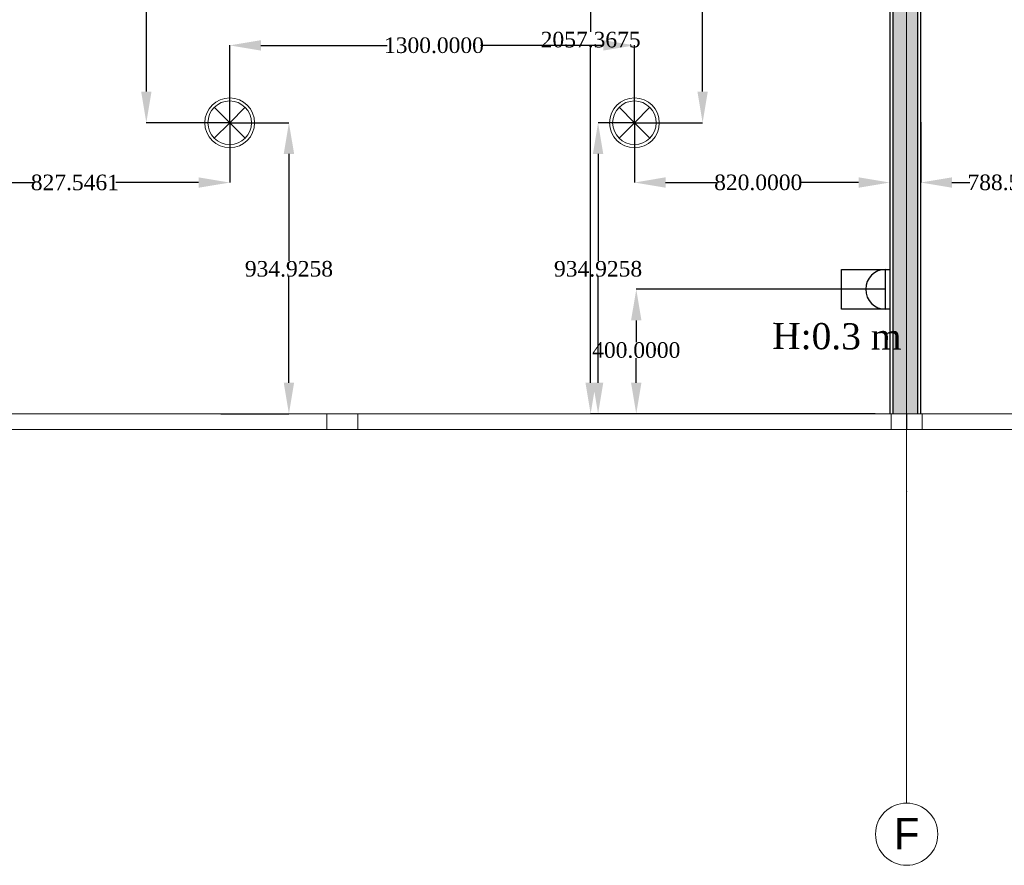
# Model space of a CAD drawing. Header units: millimetres. Extents: x 0 to 88385, y 0 to 41127.
# Tile 103 of 244: x 64383 to 67545, y 11503 to 14219. Entities that reach past the tile are written whole.
import ezdxf
from ezdxf.enums import TextEntityAlignment as Align

# ---------------------------------------------------------------- set-up
doc = ezdxf.new("R2010")
doc.units = ezdxf.units.MM
doc.header["$MEASUREMENT"] = 0
for name, color, linetype in [('- განათება', 7, 'Continuous'), ('- საშტეფცელო როზეტები', 7, 'Continuous'), ('New_Structural - Bearing', 7, 'Continuous'), ('Structural - Bearing', 7, 'Continuous'), ('Structural - Grid', 7, 'Continuous')]:
    doc.layers.add(name, color=color, linetype=linetype)
for name, color, linetype, lineweight in [('Archicad Windows_Pen_No__1', 7, 'Continuous', 13), ('New_Structural - Bearing_Pen_No__1', 7, 'Continuous', 13), ('Structural - Bearing_Pen_No__1', 7, 'Continuous', 13)]:
    doc.layers.add(name, color=color, linetype=linetype, lineweight=lineweight)
for name, color, linetype, lineweight, true_color in [('New_Interior - Lamp_Pen_No__77', 7, 'Continuous', 20, 0xffeb28), ('New_Structural - Bearing_Pen_No__5', 7, 'Continuous', 25, 0x40a5ff), ('New_Structural - Bearing_Pen_No__57', 7, 'Continuous', 25, 0xdcd214), ('Structural - Grid_Pen_No__81', 7, 'Continuous', 20, 0x6a6a6a)]:
    doc.layers.add(name, color=color, linetype=linetype, lineweight=lineweight, true_color=true_color)
doc.styles.add('GENERATED_STYLE_2', font='txt')
doc.styles.get("Standard").update_dxf_attribs({"font": 'sylfaen.ttf'})
doc.dimstyles.get("Standard").update_dxf_attribs({"dimtxt": 0.18, "dimasz": 0.18, "dimexe": 0.18, "dimexo": 0.0625, "dimgap": 0.09, "dimtad": 0, "dimtih": 1, "dimtoh": 1, "dimdec": 4, "dimzin": 0, "dimdsep": 46, "dimtxsty": 'Standard', "dimcen": 0.09, "dimadec": 0, "dimazin": 0, "dimtfac": 1, "dimtdec": 4, "dimtofl": 0, "dimtmove": 0, "dimatfit": 3, "dimfxl": 1, "dimtolj": 1, "dimtzin": 0, "dimarcsym": 0})

# ---------------------------------------------------------------- blocks, each defined once
blk = doc.blocks.new('Slab_1', base_point=(2744.3, 12903.1))
at = {"layer": 'Structural - Bearing_Pen_No__1', "color": 7, "linetype": 'Continuous', "lineweight": 13, "flags": 128}
blk.add_lwpolyline([(2744.3, 12903.1), (2744.3, 39238), (-9233.8, 39238), (-16833.8, 39238), (-23183.8, 39238), (-23183.8, 32838), (-47183.8, 32838), (-47183.8, 12903.1)], close=True, dxfattribs=at)
blk = doc.blocks.new('Horizontal Multi-Sash Window_7')
at = {"layer": 'Archicad Windows_Pen_No__1', "color": 7, "linetype": 'Continuous', "lineweight": 13}
for p, q in [((-8951.5, 0), (8951.5, 0)), ((7211.2, 0), (8901.5, 0)), ((8901.5, -50), (8901.5, 0)), ((8901.5, 0), (8951.5, 0)), ((8951.5, 0), (8951.5, -50)), ((8951.5, 0), (8951.5, -50)), ((-8951.5, -50), (8951.5, -50)), ((8901.5, -50), (7211.2, -50)), ((8951.5, -50), (8901.5, -50))]:
    blk.add_line(p, q, dxfattribs=at)
blk = doc.blocks.new('Horizontal Multi-Sash Window_8')
at = {"layer": 'Archicad Windows_Pen_No__1', "color": 7, "linetype": 'Continuous', "lineweight": 13}
for p, q in [((-9062.6, 0), (9062.6, 0)), ((-9062.6, 0), (-9012.6, 0)), ((-9062.6, 0), (-9062.6, -50)), ((-9062.6, 0), (-9062.6, -50)), ((-9012.6, 0), (-9012.6, -50)), ((-9012.6, 0), (-7300, 0)), ((-7300, -50), (-7300, 0)), ((-7300, 0), (-7250, 0)), ((-7250, 0), (-7200, 0)), ((-7200, 0), (-7200, -50)), ((-7200, 0), (-5487.5, 0)), ((-9062.6, -50), (9062.6, -50)), ((-9012.6, -50), (-9062.6, -50)), ((-7300, -50), (-9012.6, -50)), ((-7250, -50), (-7300, -50)), ((-7200, -50), (-7250, -50)), ((-5487.5, -50), (-7200, -50))]:
    blk.add_line(p, q, dxfattribs=at)
blk = doc.blocks.new('Wall_7', base_point=(2744.3, 12903.1))
at = {"layer": 'Archicad Windows_Pen_No__1', "color": 7, "linetype": 'Continuous', "lineweight": 13, "xscale": -1, "zscale": 1000}
for name, p in [('Horizontal Multi-Sash Window_8', (-26071.2, 12953.1)), ('Horizontal Multi-Sash Window_7', (-8057.2, 12953.1))]:
    blk.add_blockref(name, p, dxfattribs=at)
blk = doc.blocks.new('Wall_54', base_point=(-16963.2, 12903.1))
at = {"layer": 'New_Structural - Bearing_Pen_No__57', "linetype": 'Continuous', "lineweight": 25, "true_color": 0xdcd214}
blk.add_hatch(color=52, dxfattribs=at).paths.add_polyline_path([(-16973.2, 12953.1), (-16973.2, 14438), (-17053.2, 14438), (-17053.2, 12953.1)])
at = {"layer": 'New_Structural - Bearing_Pen_No__1', "color": 7, "linetype": 'Continuous', "lineweight": 13, "flags": 128}
for points in [[(-17053.2, 12953.1), (-17063.2, 12953.1)], [(-16973.2, 12953.1), (-17053.2, 12953.1)], [(-16963.2, 12953.1), (-16973.2, 12953.1)]]:
    blk.add_lwpolyline(points, dxfattribs=at)
at = {"layer": 'New_Structural - Bearing_Pen_No__5', "color": 161, "linetype": 'Continuous', "lineweight": 25, "true_color": 0x40a5ff}
for p, q in [((-17053.2, 14438), (-17053.2, 12953.1)), ((-16973.2, 12953.1), (-16973.2, 14438))]:
    blk.add_line(p, q, dxfattribs=at)
at = {"layer": 'New_Structural - Bearing_Pen_No__5', "color": 161, "linetype": 'Continuous', "lineweight": 25, "true_color": 0x40a5ff, "flags": 128}
for points in [[(-17063.2, 14438), (-17063.2, 12953.1)], [(-16963.2, 12953.1), (-16963.2, 14438)]]:
    blk.add_lwpolyline(points, dxfattribs=at)
blk = doc.blocks.new('Standard grid marker_2')
at = {"layer": 'Structural - Grid_Pen_No__81', "color": 251, "linetype": 'Continuous', "lineweight": 20, "true_color": 0x6a6a6a}
for q in [(0, 0), (27734.9, 0)]:
    blk.add_line((1000, 0), q, dxfattribs=at)
blk.add_circle((-100, 0), 100, dxfattribs=at)
blk.add_point((1000, 0), dxfattribs=at)
blk.add_point((1000, 0), dxfattribs=at)
at = {"layer": 'Structural - Grid_Pen_No__81', "color": 251, "lineweight": 20, "true_color": 0x6a6a6a, "style": 'GENERATED_STYLE_2'}
for tag, p in [('AC_MarkerText_1_0', (-1.5, -46.7)), ('AC_MarkerText_1_1', (28933.4, -46.7))]:
    blk.add_attdef(tag, text='', height=100, rotation=270, dxfattribs=at).set_placement(p, align=Align.TOP_CENTER)
blk = doc.blocks.new('- საშტეფცელო როზეტი IP22')
at = {"layer": '- საშტეფცელო როზეტები', "color": 5}
for p, q in [((8536.7, 3822.7), (8536.7, 3888.1)), ((8472.6, 3758.6), (8600.9, 3758.6))]:
    blk.add_line(p, q, dxfattribs=at)
blk.add_arc((8536.7, 3758.6), 64.1, 0, 180, dxfattribs=at)
blk = doc.blocks.new('1 ჩარჩო')
at = {"layer": '- საშტეფცელო როზეტები', "color": 5}
blk.add_lwpolyline([(7775.1, 3905.1), (7903.3, 3905.1), (7903.3, 3750.1), (7775.1, 3750.1)], close=True, dxfattribs=at)
blk = doc.blocks.new('Recessed Spot')
at = {"layer": 'New_Interior - Lamp_Pen_No__77', "color": 2, "linetype": 'Continuous', "lineweight": 20, "true_color": 0xffeb28}
for q in [(-49.5, 49.5), (49.5, 49.5), (-49.5, -49.5), (49.5, -49.5)]:
    blk.add_line((0, 0), q, dxfattribs=at)
at = {"layer": 'New_Interior - Lamp_Pen_No__77', "color": 2, "linetype": 'Continuous', "lineweight": 20, "true_color": 0xffeb28, "flags": 128}
blk.add_lwpolyline([(80, 0, 1), (-80, 0, 1)], format="xyb", close=True, dxfattribs=at)
at = {"layer": 'New_Interior - Lamp_Pen_No__77', "color": 2, "linetype": 'Continuous', "lineweight": 20, "true_color": 0xffeb28}
blk.add_circle((0, 0), 70, dxfattribs=at)
blk = doc.blocks.new('*D555')
at = {"layer": '- საშტეფცელო როზეტები', "color": 0, "lineweight": -2, "transparency": 16777216}
for p, q in [((67164, 13353.1), (66362.8, 13353.1)), ((66363, 13253.1), (66363, 13183.1)), ((66363, 13053.1), (66363, 13131.9)), ((67130.4, 12953.1), (66362.8, 12953.1))]:
    blk.add_line(p, q, dxfattribs=at)
at = {"layer": '- საშტეფცელო როზეტები', "color": 0, "transparency": 16777216}
for points in [[(66346.3, 13253.1), (66379.7, 13253.1), (66363, 13353.1)], [(66346.3, 13053.1), (66379.7, 13053.1), (66363, 12953.1)]]:
    blk.add_solid(points, dxfattribs=at)
at = {"layer": 'Defpoints', "color": 0, "transparency": 16777216}
for p in [(66363, 13353.1), (67164.1, 13353.1), (67130.5, 12953.1)]:
    blk.add_point(p, dxfattribs=at)
at = {"layer": '- საშტეფცელო როზეტები', "color": 0, "transparency": 16777216, "insert": (66363, 13157.5), "char_height": 50, "attachment_point": 5}
blk.add_mtext('\\A1;{\\fSylfaen|b0|i0|c0|p18;400.0000}', dxfattribs=at)
blk = doc.blocks.new('*D556')
at = {"layer": '- საშტეფცელო როზეტები', "color": 0, "lineweight": -2, "transparency": 16777216}
for p, q in [((66964.1, 15010.4), (66216.3, 15010.4)), ((66216.5, 14910.4), (66216.5, 14180.2)), ((66216.5, 13053.1), (66216.5, 14128.8)), ((67130.4, 12953.1), (66216.3, 12953.1))]:
    blk.add_line(p, q, dxfattribs=at)
at = {"layer": '- საშტეფცელო როზეტები', "color": 0, "transparency": 16777216}
for points in [[(66199.8, 14910.4), (66233.2, 14910.4), (66216.5, 15010.4)], [(66199.8, 13053.1), (66233.2, 13053.1), (66216.5, 12953.1)]]:
    blk.add_solid(points, dxfattribs=at)
at = {"layer": 'Defpoints', "color": 0, "transparency": 16777216}
for p in [(66216.5, 15010.4), (66964.2, 15010.4), (67130.5, 12953.1)]:
    blk.add_point(p, dxfattribs=at)
at = {"layer": '- საშტეფცელო როზეტები', "color": 0, "transparency": 16777216, "insert": (66216.5, 14154.5), "char_height": 50, "attachment_point": 5}
blk.add_mtext('\\A1;{\\fSylfaen|b0|i0|c0|p18;2057.3675}', dxfattribs=at)
blk = doc.blocks.new('*D928')
at = {"layer": '- განათება', "color": 0, "lineweight": -2, "transparency": 16777216}
for p, q in [((66357, 13888), (66240.2, 13888)), ((66240.3, 13788), (66240.3, 13444.1)), ((66240.3, 13053.1), (66240.3, 13392.7)), ((66364, 12953.1), (66240.2, 12953.1))]:
    blk.add_line(p, q, dxfattribs=at)
at = {"layer": '- განათება', "color": 0, "transparency": 16777216}
for points in [[(66223.7, 13788), (66257, 13788), (66240.3, 13888)], [(66223.7, 13053.1), (66257, 13053.1), (66240.3, 12953.1)]]:
    blk.add_solid(points, dxfattribs=at)
at = {"layer": 'Defpoints', "color": 0, "transparency": 16777216}
for p in [(66240.3, 13888), (66357.1, 13888), (66364.1, 12953.1)]:
    blk.add_point(p, dxfattribs=at)
at = {"layer": '- განათება', "color": 0, "transparency": 16777216, "insert": (66240.3, 13418.4), "char_height": 50, "attachment_point": 5}
blk.add_mtext('\\A1;{\\fSylfaen|b0|i0|c0|p18;934.9258}', dxfattribs=at)
blk = doc.blocks.new('*D929')
at = {"layer": '- განათება', "color": 0, "lineweight": -2, "transparency": 16777216}
for p, q in [((66357.1, 13887.9), (66357.1, 13695.8)), ((67177.1, 13895.9), (67177.1, 13695.8)), ((66457.1, 13696), (66621, 13696)), ((67077.1, 13696), (66888.7, 13696))]:
    blk.add_line(p, q, dxfattribs=at)
at = {"layer": '- განათება', "color": 0, "transparency": 16777216}
for points in [[(66457.1, 13712.7), (66457.1, 13679.3), (66357.1, 13696)], [(67077.1, 13712.7), (67077.1, 13679.3), (67177.1, 13696)]]:
    blk.add_solid(points, dxfattribs=at)
at = {"layer": 'Defpoints', "color": 0, "transparency": 16777216}
for p in [(66357.1, 13888), (67177.1, 13896), (66357.1, 13696)]:
    blk.add_point(p, dxfattribs=at)
at = {"layer": '- განათება', "color": 0, "transparency": 16777216, "insert": (66754.8, 13696), "char_height": 50, "attachment_point": 5}
blk.add_mtext('\\A1;{\\fSylfaen|b0|i0|c0|p18;820.0000}', dxfattribs=at)
blk = doc.blocks.new('*D930')
at = {"layer": '- განათება', "color": 0, "lineweight": -2, "transparency": 16777216}
for p, q in [((65057.1, 13887.9), (65057.1, 13695.6)), ((64229.5, 13859.7), (64229.5, 13695.6)), ((64329.5, 13695.8), (64428.7, 13695.8)), ((64957.1, 13695.8), (64691, 13695.8))]:
    blk.add_line(p, q, dxfattribs=at)
at = {"layer": '- განათება', "color": 0, "transparency": 16777216}
for points in [[(64329.5, 13712.5), (64329.5, 13679.2), (64229.5, 13695.8)], [(64957.1, 13712.5), (64957.1, 13679.2), (65057.1, 13695.8)]]:
    blk.add_solid(points, dxfattribs=at)
at = {"layer": 'Defpoints', "color": 0, "transparency": 16777216}
for p in [(65057.1, 13888), (64229.5, 13859.7), (65057.1, 13695.8)]:
    blk.add_point(p, dxfattribs=at)
at = {"layer": '- განათება', "color": 0, "transparency": 16777216, "insert": (64559.8, 13695.8), "char_height": 50, "attachment_point": 5}
blk.add_mtext('\\A1;{\\fSylfaen|b0|i0|c0|p18;827.5461}', dxfattribs=at)
blk = doc.blocks.new('*D931')
at = {"layer": '- განათება', "color": 0, "lineweight": -2, "transparency": 16777216}
for p, q in [((65057.1, 13888), (65247.5, 13888)), ((65247.3, 13788), (65247.3, 13444.1)), ((65247.3, 13053.1), (65247.3, 13392.7)), ((65028.6, 12953.1), (65247.5, 12953.1))]:
    blk.add_line(p, q, dxfattribs=at)
at = {"layer": '- განათება', "color": 0, "transparency": 16777216}
for points in [[(65230.7, 13788), (65264, 13788), (65247.3, 13888)], [(65230.7, 13053.1), (65264, 13053.1), (65247.3, 12953.1)]]:
    blk.add_solid(points, dxfattribs=at)
at = {"layer": 'Defpoints', "color": 0, "transparency": 16777216}
for p in [(65057.1, 13888), (65247.3, 13888), (65028.6, 12953.1)]:
    blk.add_point(p, dxfattribs=at)
at = {"layer": '- განათება', "color": 0, "transparency": 16777216, "insert": (65247.3, 13418.4), "char_height": 50, "attachment_point": 5}
blk.add_mtext('\\A1;{\\fSylfaen|b0|i0|c0|p18;934.9258}', dxfattribs=at)
blk = doc.blocks.new('*D932')
at = {"layer": '- განათება', "color": 0, "lineweight": -2, "transparency": 16777216}
for p, q in [((65057.1, 13888), (65057.1, 14136.7)), ((65157.1, 14136.5), (65563.4, 14136.5)), ((66257.1, 14136.5), (65862.7, 14136.5)), ((66357.1, 13888), (66357.1, 14136.7))]:
    blk.add_line(p, q, dxfattribs=at)
at = {"layer": '- განათება', "color": 0, "transparency": 16777216}
for points in [[(65157.1, 14153.2), (65157.1, 14119.8), (65057.1, 14136.5)], [(66257.1, 14153.2), (66257.1, 14119.8), (66357.1, 14136.5)]]:
    blk.add_solid(points, dxfattribs=at)
at = {"layer": 'Defpoints', "color": 0, "transparency": 16777216}
for p in [(65057.1, 14136.5), (65057.1, 13888), (66357.1, 13888)]:
    blk.add_point(p, dxfattribs=at)
at = {"layer": '- განათება', "color": 0, "transparency": 16777216, "insert": (65713.1, 14136.5), "char_height": 50, "attachment_point": 5}
blk.add_mtext('\\A1;{\\fSylfaen|b0|i0|c0|p18;1300.0000}', dxfattribs=at)
blk = doc.blocks.new('*D933')
at = {"layer": '- განათება', "color": 0, "lineweight": -2, "transparency": 16777216}
for p, q in [((66357.1, 15688), (66576.2, 15688)), ((66576.1, 15588), (66576.1, 14806.1)), ((66576.1, 13988), (66576.1, 14754.8)), ((66357.1, 13888), (66576.2, 13888))]:
    blk.add_line(p, q, dxfattribs=at)
at = {"layer": '- განათება', "color": 0, "transparency": 16777216}
for points in [[(66559.4, 15588), (66592.7, 15588), (66576.1, 15688)], [(66559.4, 13988), (66592.7, 13988), (66576.1, 13888)]]:
    blk.add_solid(points, dxfattribs=at)
at = {"layer": 'Defpoints', "color": 0, "transparency": 16777216}
for p in [(66357.1, 15688), (66357.1, 13888), (66576.1, 13888)]:
    blk.add_point(p, dxfattribs=at)
at = {"layer": '- განათება', "color": 0, "transparency": 16777216, "insert": (66576.1, 14780.4), "char_height": 50, "attachment_point": 5}
blk.add_mtext('\\A1;{\\fSylfaen|b0|i0|c0|p18;1800.0000}', dxfattribs=at)
blk = doc.blocks.new('*D934')
at = {"layer": '- განათება', "color": 0, "lineweight": -2, "transparency": 16777216}
for p, q in [((65057, 15688), (64789.2, 15688)), ((64789.3, 15588), (64789.3, 14806.1)), ((64789.3, 13988), (64789.3, 14754.8)), ((65057, 13888), (64789.2, 13888))]:
    blk.add_line(p, q, dxfattribs=at)
at = {"layer": '- განათება', "color": 0, "transparency": 16777216}
for points in [[(64772.7, 15588), (64806, 15588), (64789.3, 15688)], [(64772.7, 13988), (64806, 13988), (64789.3, 13888)]]:
    blk.add_solid(points, dxfattribs=at)
at = {"layer": 'Defpoints', "color": 0, "transparency": 16777216}
for p in [(65057.1, 15688), (64789.3, 13888), (65057.1, 13888)]:
    blk.add_point(p, dxfattribs=at)
at = {"layer": '- განათება', "color": 0, "transparency": 16777216, "insert": (64789.3, 14780.4), "char_height": 50, "attachment_point": 5}
blk.add_mtext('\\A1;{\\fSylfaen|b0|i0|c0|p18;1800.0000}', dxfattribs=at)
blk = doc.blocks.new('*D948')
at = {"layer": '- განათება', "color": 0, "lineweight": -2, "transparency": 16777216}
for p, q in [((67277.1, 13889.9), (67277.1, 13695.8)), ((68065.6, 13887.9), (68065.6, 13695.8)), ((67377.1, 13696), (67434.3, 13696)), ((67965.6, 13696), (67702.5, 13696))]:
    blk.add_line(p, q, dxfattribs=at)
at = {"layer": '- განათება', "color": 0, "transparency": 16777216}
for points in [[(67377.1, 13712.7), (67377.1, 13679.3), (67277.1, 13696)], [(67965.6, 13712.7), (67965.6, 13679.3), (68065.6, 13696)]]:
    blk.add_solid(points, dxfattribs=at)
at = {"layer": 'Defpoints', "color": 0, "transparency": 16777216}
for p in [(67277.1, 13890), (68065.6, 13888), (68065.6, 13696)]:
    blk.add_point(p, dxfattribs=at)
at = {"layer": '- განათება', "color": 0, "transparency": 16777216, "insert": (67568.4, 13696), "char_height": 50, "attachment_point": 5}
blk.add_mtext('\\A1;{\\fSylfaen|b0|i0|c0|p18;788.5534}', dxfattribs=at)

msp = doc.modelspace()

# ---------------------------------------------------------------- block references
at = {"layer": '- განათება', "color": 2, "linetype": 'Continuous', "lineweight": 20, "true_color": 0xffeb28, "zscale": 1000}
for p in [(65057.0664, 13887.98097), (66357.0664, 13887.98097)]:
    msp.add_blockref('Recessed Spot', p, dxfattribs=at)
at = {"layer": '- საშტეფცელო როზეტები', "rotation": 90}
for name, p in [('1 ჩარჩო', (70927.12888, 5513.84752)), ('- საშტეფცელო როზეტი IP22', (70922.65224, 4816.31359))]:
    msp.add_blockref(name, p, dxfattribs=at)
at = {"layer": 'New_Structural - Bearing', "color": 7, "lineweight": 35}
msp.add_blockref('Wall_54', (67277.0664, 12903.05519), dxfattribs=at)
at = {"layer": 'Structural - Bearing', "color": 7, "linetype": 'Continuous', "lineweight": 13}
msp.add_blockref('Slab_1', (86984.57817, 12903.05519), dxfattribs=at)
at = {"layer": 'Structural - Bearing', "color": 7, "lineweight": 35}
msp.add_blockref('Wall_7', (86984.57817, 12903.05519), dxfattribs=at)
at = {"layer": 'Structural - Grid', "color": 8, "linetype": 'Continuous', "lineweight": 15}
ref = msp.add_blockref('Standard grid marker_2', (67231.5059, 11703.05519), dxfattribs=dict(at, zscale=1000, rotation=90))
ref.add_attrib('AC_MarkerText_1', 'F', dxfattribs={"layer": 'Structural - Grid_Pen_No__81', "color": 251, "lineweight": 20, "true_color": 0x6a6a6a, "height": 100, "rotation": 360, "style": 'GENERATED_STYLE_2'}).set_placement((67231.5059, 11654.87336), align=Align.TOP_CENTER)

# ---------------------------------------------------------------- texts
at = {"layer": '- საშტეფცელო როზეტები', "color": 5, "insert": (67215.32026, 13243.14041), "char_height": 83.9644685, "attachment_point": 3, "rotation": 359.68932566}
msp.add_mtext_dynamic_manual_height_columns('{\\fSylfaen|b0|i0|c0|p18;H:0.3 m}', width=710.9466492, gutter_width=1.70068, heights=[0], dxfattribs=at)

# ---------------------------------------------------------------- dimensions: what is measured, and where the dimension line sits
at = {"layer": '- განათება', "color": 1}
for base, p1, p2, angle, picture, middle in [((64789.33143, 13887.98097), (65057.0664, 15687.98097), (65057.0664, 13887.98097), 270, '*D934', (64789.33143, 14780.41604)), ((66576.0605, 13887.98097), (66357.0664, 15687.98097), (66357.0664, 13887.98097), 270, '*D933', (66576.0605, 14780.41604)), ((65057.0664, 14136.5), (66357.0664, 13887.98097), (65057.0664, 13887.98097), 180, '*D932', (65713.0605, 14136.5)), ((65247.33143, 13887.98097), (65028.56489, 12953.05519), (65057.0664, 13887.98097), 90, '*D931', (65247.33143, 13418.41813)), ((66240.33143, 13887.98097), (66364.0605, 12953.05519), (66357.0664, 13887.98097), 90, '*D928', (66240.33143, 13418.41813)), ((66357.0664, 13696), (67177.0664, 13896), (66357.0664, 13887.98097), 180, '*D929', (66754.83143, 13696))]:
    dim = msp.add_linear_dim(base=base, p1=p1, p2=p2, angle=angle, text='{\\fSylfaen|b0|i0|c0|p18;<>}', dimstyle='Standard', override={"dimtxt": 50, "dimasz": 100}, dxfattribs=at)
    dim.commit()
    dim.dimension.update_dxf_attribs({"geometry": picture, "text_midpoint": middle, "dimtype": 160})
for base, p1, p2, picture, middle in [((65057.0664, 13695.82), (64229.52029, 13859.7392), (65057.0664, 13887.98097), '*D930', (64559.83143, 13695.82)), ((68065.61979, 13696), (67277.0664, 13890), (68065.61979, 13887.98097), '*D948', (67568.38482, 13696))]:
    dim = msp.add_linear_dim(base=base, p1=p1, p2=p2, text='{\\fSylfaen|b0|i0|c0|p18;<>}', dimstyle='Standard', override={"dimtxt": 50, "dimasz": 100}, dxfattribs=at)
    dim.commit()
    dim.dimension.update_dxf_attribs({"geometry": picture, "text_midpoint": middle, "dimtype": 160})
at = {"layer": '- საშტეფცელო როზეტები', "color": 1}
for base, p2, picture, middle in [((66216.5, 15010.42273), (66964.17105, 15010.42273), '*D556', (66216.5, 14154.5)), ((66363, 13353.05519), (67164.09525, 13353.05519), '*D555', (66363, 13157.5))]:
    dim = msp.add_linear_dim(base=base, p1=(67130.5, 12953.05519), p2=p2, angle=90, text='{\\fSylfaen|b0|i0|c0|p18;<>}', dimstyle='Standard', override={"dimtxt": 50, "dimasz": 100}, dxfattribs=at)
    dim.commit()
    dim.dimension.update_dxf_attribs({"geometry": picture, "text_midpoint": middle, "dimtype": 160})

doc.saveas('drawing.dxf')
